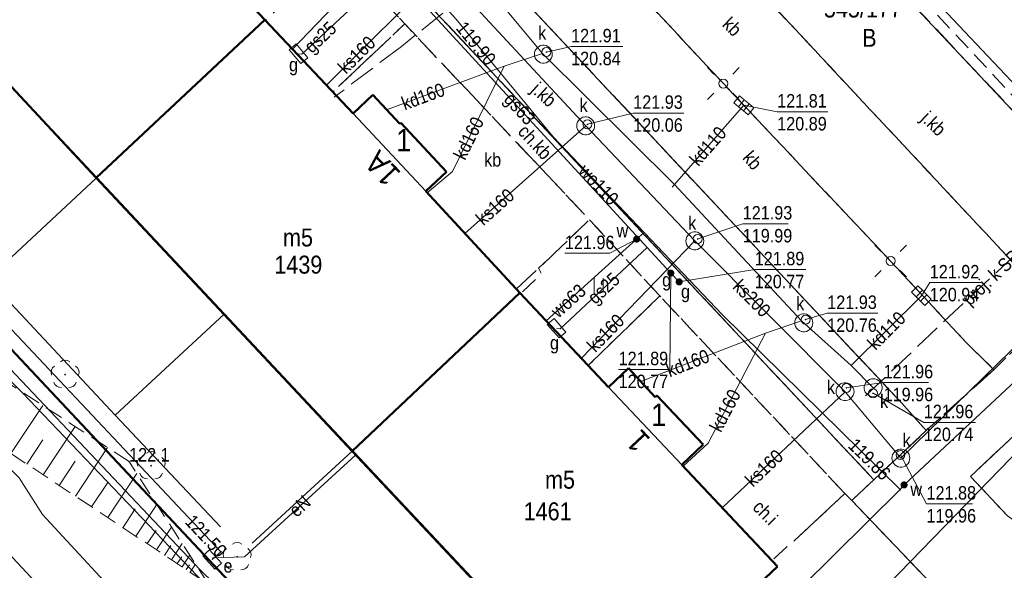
# Model space of a CAD drawing. Extents: x 6439600 to 6443631, y 5654340 to 5654937.
# Tile 20 of 54: x 6440917 to 6440972, y 5654523 to 5654553. Entities that reach past the tile are written whole.
import ezdxf
from ezdxf.enums import TextEntityAlignment as Align

# ---------------------------------------------------------------- set-up
doc = ezdxf.new("R2010")
doc.units = 0
doc.header["$MEASUREMENT"] = 0
for name, pattern in [('1.0_0.5', [1.5, 1, -0.5]), ('1.5_0.5', [2, 1.5, -0.5]), ('219-500', [0]), ('PRZER3-1', [4, 3, -1])]:
    doc.linetypes.add(name, pattern=pattern)
doc.layers.get('0').update_dxf_attribs({"color": 2, "linetype": 'CONTINUOUS', "lineweight": 5})
for name, color, linetype in [('000 Inne (niezydentyfikowane)', 7, 'CONTINUOUS'), ('210-oznaczenie konturu użytku gruntowego', 7, 'CONTINUOUS'), ('211-numer działki ewidencyjnej', 7, 'CONTINUOUS'), ('218-kontur użytku gruntowego', 7, 'CONTINUOUS'), ('219-działka ewidencyjna', 7, 'CONTINUOUS'), ('238-Punkt adresowy budynku', 7, 'CONTINUOUS'), ('312-budynek ewidencyjny', 7, 'CONTINUOUS'), ('312-oznaczenie budynku ewidencyjnego', 7, 'CONTINUOUS'), ('312-oznaczenie budynku ewidencyjnego-Atr117', 7, 'CONTINUOUS'), ('320-blok - kondygnacja nadziemna', 7, 'CONTINUOUS'), ('320-blok - kondygnacja nadziemna-Atr25', 7, 'CONTINUOUS'), ('budowla podziemna', 7, 'CONTINUOUS'), ('chodnik', 7, 'CONTINUOUS'), ('chodnik-Atr17', 7, 'CONTINUOUS'), ('jezdnia', 7, 'CONTINUOUS'), ('jezdnia-Atr17', 7, 'CONTINUOUS'), ('komora podziemna', 7, 'CONTINUOUS'), ('kratka ściekowa', 7, 'CONTINUOUS'), ('krawężnik', 7, 'CONTINUOUS'), ('latarnia', 7, 'CONTINUOUS'), ('obszar utwardzony', 7, 'CONTINUOUS'), ('obszar utwardzony-Atr17', 7, 'CONTINUOUS'), ('ogrodzenie trwałe', 7, 'CONTINUOUS'), ('pikieta naturalna', 7, 'CONTINUOUS'), ('pikieta naturalna-Atr2', 7, 'CONTINUOUS'), ('przewód ciepłowniczy', 7, 'CONTINUOUS'), ('przewód elektroenergetyczny podziemny', 7, 'CONTINUOUS'), ('przewód elektroenergetyczny podziemny-Atr1', 7, 'CONTINUOUS'), ('przewód gazowy', 7, 'CONTINUOUS'), ('przewód gazowy-Atr1', 7, 'CONTINUOUS'), ('przewód kanalizacyjny', 7, 'CONTINUOUS'), ('przewód kanalizacyjny - ob. projektowany', 7, 'CONTINUOUS'), ('przewód kanalizacyjny - ob. projektowany-Atr1', 7, 'CONTINUOUS'), ('przewód kanalizacyjny-Atr1', 7, 'CONTINUOUS'), ('przewód telekomunikacyjny podziemny', 7, 'CONTINUOUS'), ('przewód telekomunikacyjny podziemny - ob. projektowany', 7, 'CONTINUOUS'), ('przewód wodociągowy', 7, 'CONTINUOUS'), ('przewód wodociągowy-Atr1', 7, 'CONTINUOUS'), ('rzedna', 7, 'CONTINUOUS'), ('rzedna-Atr2', 7, 'CONTINUOUS'), ('rzedna-Atr3', 7, 'CONTINUOUS'), ('skarpa nieumocniona', 7, 'CONTINUOUS'), ('szafa elektroenergetyczna lub kontener', 7, 'CONTINUOUS'), ('szafa elektroenergetyczna lub kontener-Atr17', 7, 'CONTINUOUS'), ('szafa gazowa lub kontener', 7, 'CONTINUOUS'), ('szafa gazowa lub kontener-Atr17', 7, 'CONTINUOUS'), ('trawnik', 7, 'CONTINUOUS'), ('właz do komory lub kanału - okrągły', 7, 'CONTINUOUS'), ('właz do komory lub kanału - okrągły-Atr17', 7, 'CONTINUOUS'), ('zasuwa lub zawór', 7, 'CONTINUOUS'), ('zasuwa lub zawór-Atr17', 7, 'CONTINUOUS')]:
    doc.layers.add(name, color=color, linetype=linetype)
doc.layers.add('z - kartowanie', color=2, linetype='CONTINUOUS', lineweight=5)
doc.layers.add('z - MPZT', color=121, linetype='PRZER3-1', lineweight=18)
doc.styles.add('MapaZas', font='geodezja.shx', dxfattribs={"width": 0.9})
doc.linetypes.add('902-500', pattern='A,3.75,0,[1,ksztalty.shx,S=0.5,R=0,X=0,Y=0],3.75', length=7.5)
doc.linetypes.add('NLZ', pattern='A,3,-1,[35,msgB.shx,S=0.008,R=0,X=-0.5,Y=0],3', length=7)

# ---------------------------------------------------------------- blocks, each defined once
blk = doc.blocks.new('TU04')
at = {"color": 0, "linetype": 'Continuous', "lineweight": 13}
for p, q in [((0, 0), (0, 0.75)), ((0.5, 0), (0.5, 0.75))]:
    blk.add_line(p, q, dxfattribs=at)
blk = doc.blocks.new('US20')
at = {"color": 0, "linetype": 'Continuous', "lineweight": 13}
for p, q in [((-0.5, -0.25), (-0.5, 0.25)), ((-0.5, 0.25), (0.5, 0.25)), ((0.5, -0.25), (0.5, 0.25)), ((-0.5, -0.25), (0.5, -0.25))]:
    blk.add_line(p, q, dxfattribs=at)
blk = doc.blocks.new('US22')
at = {"color": 0, "linetype": 'Continuous', "lineweight": 13}
blk.add_circle((0, 0), 0.25, dxfattribs=at)
blk = doc.blocks.new('PW01')
at = {"linetype": 'Continuous', "lineweight": 13}
h = blk.add_hatch(color=0, dxfattribs=at)
edge = h.paths.add_edge_path()
edge.add_arc((0, 0), 0.045, 0, 360)
blk = doc.blocks.new('US05')
at = {"color": 0, "linetype": 'Continuous', "lineweight": 13}
for p, q in [((-0.525, -0.25), (-0.525, 0.25)), ((-0.525, 0.25), (-0.175, 0.25)), ((-0.175, -0.25), (-0.175, 0.25)), ((-0.175, 0.25), (0.175, 0.25)), ((0.175, -0.25), (0.175, 0.25)), ((0.175, 0.25), (0.525, 0.25)), ((0.525, -0.25), (0.525, 0.25)), ((-0.525, -0.25), (-0.175, -0.25)), ((-0.175, -0.25), (0.175, -0.25)), ((0.175, -0.25), (0.525, -0.25))]:
    blk.add_line(p, q, dxfattribs=at)
blk = doc.blocks.new('US25')
at = {"linetype": 'Continuous', "lineweight": 0}
h = blk.add_hatch(color=0, dxfattribs=at)
edge = h.paths.add_edge_path()
edge.add_arc((0, 0), 0.2, 0, 360)
blk = doc.blocks.new('SM01')
at = {"color": 0, "linetype": 'Continuous', "lineweight": 13}
for p, q in [((-0.53, 0.531), (-0.883, 0.884)), ((0.531, 0.531), (0.884, 0.884)), ((-0.53, -0.53), (-0.883, -0.883)), ((0.531, -0.53), (0.884, -0.883))]:
    blk.add_line(p, q, dxfattribs=at)
blk.add_circle((0, 0), 0.25, dxfattribs=at)
blk = doc.blocks.new('US18')
at = {"color": 0, "linetype": 'Continuous', "lineweight": 13}
for p, q in [((-0.5, -0.25), (-0.5, 0.25)), ((-0.5, 0.25), (0.5, 0.25)), ((0.5, -0.25), (0.5, 0.25)), ((-0.5, -0.25), (0.5, -0.25))]:
    blk.add_line(p, q, dxfattribs=at)
blk = doc.blocks.new('OP021')
at = {"linetype": 'Continuous', "lineweight": 13}
h = blk.add_hatch(color=0, dxfattribs=at)
edge = h.paths.add_edge_path()
edge.add_arc((0, 0), 0.05, 0, 360)
at = {"color": 0, "linetype": 'Continuous', "lineweight": 13}
for centre, start, end in [((0, 0.4), 49.272, 130.728), ((-0.38, 0.124), 121.308, 202.548), ((0.38, 0.124), 337.452, 58.692), ((-0.235, -0.324), 193.221, 274.871), ((0.235, -0.324), 265.129, 346.779)]:
    blk.add_arc(centre, 0.4, start, end, dxfattribs=at)

msp = doc.modelspace()

# ---------------------------------------------------------------- hatches: boundary and pattern name
at = {"layer": 'z - MPZT', "linetype": 'Continuous', "lineweight": 18}
h = msp.add_hatch(dxfattribs=at)
h.set_pattern_fill('ANSI32', color=0, scale=20, angle=122)
h.set_pattern_definition([(167, (0, -329.984), (-1.6871329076, -7.307775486), []), (167, (-1.8735, -326.9854), (-1.6871329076, -7.307775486), [])])
edge = h.paths.add_edge_path()
edge.add_line((6440960.326, 5654488.073), (6440970.835, 5654476.933))
edge.add_line((6440970.835, 5654476.933), (6441020.698, 5654527.56))
edge.add_line((6441020.698, 5654527.56), (6441020.504, 5654549.379))
edge.add_line((6441020.504, 5654549.379), (6440960.84, 5654487.796))

# ---------------------------------------------------------------- linework, layer by layer
at = {"layer": '000 Inne (niezydentyfikowane)', "color": 0, "linetype": 'Continuous', "lineweight": 13, "flags": 128}
for points in [[(6440916.78, 5654529.016), (6440918.55, 5654531.696)], [(6440918.57, 5654527.836), (6440920.35, 5654530.536)], [(6440917.67, 5654528.426), (6440918.56, 5654529.776)], [(6440920.37, 5654526.646), (6440922.16, 5654529.356)], [(6440919.47, 5654527.246), (6440920.36, 5654528.596)], [(6440922.17, 5654525.456), (6440923.79, 5654527.906)], [(6440921.27, 5654526.056), (6440922.17, 5654527.416)], [(6440923.01, 5654524.896), (6440923.7, 5654525.946)], [(6440923.74, 5654524.416), (6440924.91, 5654526.186)], [(6440924.37, 5654524.006), (6440924.86, 5654524.746)], [(6440924.89, 5654523.656), (6440925.73, 5654524.916)], [(6440925.34, 5654523.356), (6440925.69, 5654523.896)], [(6440925.72, 5654523.106), (6440926.32, 5654524.006)], [(6440926.04, 5654522.896), (6440926.29, 5654523.276)], [(6440926.31, 5654522.716), (6440926.73, 5654523.356)], [(6440926.54, 5654522.566), (6440926.72, 5654522.836)], [(6440926.77, 5654522.416), (6440927.06, 5654522.856)]]:
    msp.add_lwpolyline(points, dxfattribs=at)
at = {"layer": '218-kontur użytku gruntowego', "color": 0, "linetype": 'Continuous', "lineweight": 13, "flags": 128}
for points in [[(6440907.64, 5654544.566), (6440947.07, 5654502.606)], [(6440947.07, 5654502.606), (6440907.64, 5654544.566)]]:
    msp.add_lwpolyline(points, dxfattribs=at)
at = {"layer": '219-działka ewidencyjna', "color": 0, "linetype": '219-500', "lineweight": 13, "flags": 128}
msp.add_lwpolyline([(6440947.07, 5654502.606), (6441018.96, 5654576.586)], dxfattribs=at)
at = {"layer": '219-działka ewidencyjna', "color": 0, "linetype": '219-500', "lineweight": 13}
msp.add_lwpolyline([(6440947.07, 5654502.606), (6440883.35, 5654570.427)], dxfattribs=at)
at = {"layer": '312-budynek ewidencyjny', "color": 0, "linetype": 'Continuous', "lineweight": 50, "flags": 128}
for points in [[(6440921.52, 5654544.366), (6440907.35, 5654559.586)], [(6440925.71, 5654558.736), (6440930.92, 5654553.166)], [(6440930.92, 5654553.166), (6440921.52, 5654544.366)], [(6440921.52, 5654544.366), (6440930.92, 5654553.166)], [(6440930.92, 5654553.166), (6440935.84, 5654547.946)], [(6440935.84, 5654547.946), (6440936.94, 5654548.986)], [(6440936.94, 5654548.986), (6440938.44, 5654547.376)], [(6440938.44, 5654547.376), (6440938.5, 5654547.436)], [(6440938.5, 5654547.436), (6440941.05, 5654544.706)], [(6440935.79, 5654529.156), (6440921.52, 5654544.366)], [(6440941.05, 5654544.706), (6440939.89, 5654543.626)], [(6440939.89, 5654543.626), (6440945.14, 5654537.976)], [(6440945.14, 5654537.976), (6440935.79, 5654529.156)], [(6440935.79, 5654529.156), (6440945.14, 5654537.976)], [(6440945.14, 5654537.976), (6440950.07, 5654532.716)], [(6440950.07, 5654532.716), (6440951.18, 5654533.766)], [(6440951.18, 5654533.766), (6440952.68, 5654532.166)], [(6440952.68, 5654532.166), (6440952.77, 5654532.246)], [(6440952.77, 5654532.246), (6440955.34, 5654529.526)], [(6440950.13, 5654513.886), (6440935.79, 5654529.156)], [(6440955.34, 5654529.526), (6440954.15, 5654528.396)], [(6440954.15, 5654528.396), (6440959.48, 5654522.726)], [(6440959.48, 5654522.726), (6440950.13, 5654513.886)]]:
    msp.add_lwpolyline(points, dxfattribs=at)
at = {"layer": '320-blok - kondygnacja nadziemna', "color": 0, "linetype": 'Continuous', "lineweight": 13, "flags": 128}
for points in [[(6440935.84, 5654547.946), (6440939.89, 5654543.626), (6440941.05, 5654544.706), (6440938.5, 5654547.436), (6440938.44, 5654547.376), (6440936.94, 5654548.986)], [(6440950.07, 5654532.716), (6440954.15, 5654528.396), (6440955.34, 5654529.526), (6440952.77, 5654532.246), (6440952.68, 5654532.166), (6440951.18, 5654533.766)]]:
    msp.add_lwpolyline(points, close=True, dxfattribs=at)
at = {"layer": 'budowla podziemna', "color": 0, "linetype": '1.0_0.5', "lineweight": 13, "flags": 128}
msp.add_lwpolyline([(6440978.47, 5654547.906), (6440984.61, 5654553.636), (6440987.06, 5654551.006), (6440978.29, 5654542.816), (6440963.56, 5654558.616), (6440966.19, 5654561.076)], close=True, dxfattribs=at)
at = {"layer": 'chodnik', "color": 0, "linetype": '1.0_0.5', "lineweight": 13, "flags": 128}
for points in [[(6440924.72, 5654570.366), (6440923.47, 5654569.246), (6440924.53, 5654568.126), (6440934.77, 5654557.186), (6440938.72, 5654552.936), (6440949.01, 5654542.036), (6440952.93, 5654537.796), (6440963.24, 5654526.796), (6440963.62, 5654526.406), (6440964.86, 5654527.566), (6440963.52, 5654528.986)], [(6440963.24, 5654526.796), (6440952.93, 5654537.796), (6440948.94, 5654533.926), (6440950.07, 5654532.716), (6440951.18, 5654533.766), (6440952.68, 5654532.166), (6440952.77, 5654532.246), (6440955.34, 5654529.526), (6440954.15, 5654528.396), (6440959.17, 5654523.056), (6440960.32, 5654524.116), (6440960.41, 5654524.156)]]:
    msp.add_lwpolyline(points, close=True, dxfattribs=at)
at = {"layer": 'jezdnia', "color": 0, "linetype": '1.5_0.5', "lineweight": 13}
for points in [[(6440924.78, 5654570.427), (6440924.72, 5654570.366), (6440963.52, 5654528.986), (6440964.86, 5654527.566), (6440967.78, 5654530.306)], [(6440967.78, 5654530.306), (6440966.41, 5654531.826), (6440937.09, 5654563.066), (6440930.478, 5654570.427)], [(6440943.838, 5654570.427), (6440944.37, 5654569.856), (6440973.62, 5654538.576), (6440975.08, 5654537.136), (6440971.54, 5654533.686), (6440967.78, 5654530.306), (6440964.86, 5654527.566), (6440963.62, 5654526.406), (6440968.49, 5654521.326)]]:
    msp.add_lwpolyline(points, dxfattribs=at)
at = {"layer": 'jezdnia', "color": 0, "linetype": '1.5_0.5', "lineweight": 13, "flags": 128}
msp.add_lwpolyline([(6440974.33, 5654531.586), (6440981.64, 5654538.486), (6440962.66, 5654558.686), (6440962.56, 5654558.766), (6440962.47, 5654558.846), (6440962.38, 5654558.936), (6440962.29, 5654559.036), (6440962.07, 5654559.346), (6440962.01, 5654559.456), (6440961.96, 5654559.576), (6440961.91, 5654559.696), (6440961.88, 5654559.816), (6440961.84, 5654559.936), (6440961.82, 5654560.056), (6440961.8, 5654560.186), (6440961.8, 5654560.306), (6440961.8, 5654560.426), (6440961.82, 5654560.556), (6440961.84, 5654560.676), (6440961.87, 5654560.786), (6440961.92, 5654560.906), (6440961.95, 5654560.976), (6440962.03, 5654561.116), (6440962.1, 5654561.216), (6440962.18, 5654561.316), (6440962.26, 5654561.406), (6440962.35, 5654561.486), (6440962.45, 5654561.556), (6440962.55, 5654561.616), (6440962.64, 5654561.676), (6440962.75, 5654561.726), (6440962.85, 5654561.776), (6440963.07, 5654561.836), (6440963.18, 5654561.866), (6440963.29, 5654561.876), (6440963.41, 5654561.886), (6440963.52, 5654561.886), (6440963.63, 5654561.876), (6440963.75, 5654561.866), (6440963.86, 5654561.846), (6440963.97, 5654561.816), (6440967.28, 5654560.756), (6440967.97, 5654560.326), (6440968.25, 5654560.226), (6440969.01, 5654560.106), (6440972.41, 5654559.116), (6440986.68, 5654554.666), (6440987.36, 5654554.306), (6440988, 5654554.096), (6440988.78, 5654554.026), (6440996.29, 5654551.726), (6440997.49, 5654550.576), (6440997.63, 5654550.406), (6440997.76, 5654550.226), (6440997.87, 5654550.036), (6440997.98, 5654549.846), (6440998.08, 5654549.646), (6440998.17, 5654549.446), (6440998.24, 5654549.266), (6440998.32, 5654549.036), (6440998.37, 5654548.816), (6440998.42, 5654548.606), (6440998.45, 5654548.386), (6440998.47, 5654548.166), (6440998.48, 5654547.946), (6440998.48, 5654547.726), (6440998.47, 5654547.506), (6440998.44, 5654547.296), (6440998.4, 5654547.076), (6440998.35, 5654546.866), (6440998.28, 5654546.656), (6440998.2, 5654546.456), (6440998.11, 5654546.256), (6440998.01, 5654546.066), (6440997.89, 5654545.876), (6440997.77, 5654545.696), (6440997.63, 5654545.526), (6440997.49, 5654545.366), (6440997.33, 5654545.216), (6440978.26, 5654525.406), (6440977.41, 5654524.636), (6440976.35, 5654524.246), (6440975.1, 5654524.206), (6440973.61, 5654524.626), (6440972.31, 5654525.546), (6440970.24, 5654527.746)], close=True, dxfattribs=at)
at = {"layer": 'komora podziemna', "color": 0, "linetype": 'Continuous', "lineweight": 13, "flags": 128}
for points in [[(6440946.94, 5654551.246), (6440946.93, 5654551.146), (6440946.9, 5654551.046), (6440946.84, 5654550.956), (6440946.77, 5654550.876), (6440946.69, 5654550.816), (6440946.59, 5654550.766), (6440946.49, 5654550.746), (6440946.39, 5654550.746), (6440946.29, 5654550.766), (6440946.19, 5654550.816), (6440946.11, 5654550.876), (6440946.04, 5654550.956), (6440945.98, 5654551.046), (6440945.95, 5654551.146), (6440945.94, 5654551.246), (6440945.95, 5654551.346), (6440945.98, 5654551.446), (6440946.04, 5654551.536), (6440946.11, 5654551.616), (6440946.19, 5654551.676), (6440946.29, 5654551.726), (6440946.39, 5654551.746), (6440946.49, 5654551.746), (6440946.59, 5654551.726), (6440946.69, 5654551.676), (6440946.77, 5654551.616), (6440946.84, 5654551.536), (6440946.9, 5654551.446), (6440946.93, 5654551.346)], [(6440949.29, 5654547.366), (6440949.3, 5654547.266), (6440949.29, 5654547.166), (6440949.26, 5654547.066), (6440949.2, 5654546.976), (6440949.13, 5654546.896), (6440949.05, 5654546.836), (6440948.95, 5654546.786), (6440948.85, 5654546.766), (6440948.75, 5654546.766), (6440948.65, 5654546.786), (6440948.55, 5654546.836), (6440948.47, 5654546.896), (6440948.4, 5654546.976), (6440948.34, 5654547.066), (6440948.31, 5654547.166), (6440948.3, 5654547.266), (6440948.31, 5654547.366), (6440948.34, 5654547.466), (6440948.4, 5654547.556), (6440948.47, 5654547.636), (6440948.55, 5654547.696), (6440948.65, 5654547.746), (6440948.75, 5654547.766), (6440948.85, 5654547.766), (6440948.95, 5654547.746), (6440949.05, 5654547.696), (6440949.13, 5654547.636), (6440949.2, 5654547.556), (6440949.26, 5654547.466)], [(6440955.03, 5654540.376), (6440954.93, 5654540.356), (6440954.83, 5654540.356), (6440954.73, 5654540.376), (6440954.63, 5654540.426), (6440954.55, 5654540.486), (6440954.48, 5654540.566), (6440954.42, 5654540.656), (6440954.39, 5654540.756), (6440954.38, 5654540.856), (6440954.39, 5654540.956), (6440954.42, 5654541.056), (6440954.48, 5654541.146), (6440954.55, 5654541.226), (6440954.63, 5654541.286), (6440954.73, 5654541.336), (6440954.83, 5654541.356), (6440954.93, 5654541.356), (6440955.03, 5654541.336), (6440955.13, 5654541.286), (6440955.21, 5654541.226), (6440955.28, 5654541.146), (6440955.34, 5654541.056), (6440955.37, 5654540.956), (6440955.38, 5654540.856), (6440955.37, 5654540.756), (6440955.34, 5654540.656), (6440955.28, 5654540.566), (6440955.21, 5654540.486), (6440955.13, 5654540.426)], [(6440961.45, 5654536.296), (6440961.44, 5654536.196), (6440961.41, 5654536.096), (6440961.35, 5654536.006), (6440961.28, 5654535.926), (6440961.2, 5654535.866), (6440961.1, 5654535.816), (6440961, 5654535.796), (6440960.9, 5654535.796), (6440960.8, 5654535.816), (6440960.7, 5654535.866), (6440960.62, 5654535.926), (6440960.55, 5654536.006), (6440960.49, 5654536.096), (6440960.46, 5654536.196), (6440960.45, 5654536.296), (6440960.46, 5654536.396), (6440960.49, 5654536.496), (6440960.55, 5654536.586), (6440960.62, 5654536.666), (6440960.7, 5654536.726), (6440960.8, 5654536.776), (6440960.9, 5654536.796), (6440961, 5654536.796), (6440961.1, 5654536.776), (6440961.2, 5654536.726), (6440961.28, 5654536.666), (6440961.35, 5654536.586), (6440961.41, 5654536.496), (6440961.44, 5654536.396)], [(6440963.75, 5654532.466), (6440963.74, 5654532.366), (6440963.71, 5654532.266), (6440963.65, 5654532.176), (6440963.58, 5654532.096), (6440963.5, 5654532.036), (6440963.4, 5654531.986), (6440963.3, 5654531.966), (6440963.2, 5654531.966), (6440963.1, 5654531.986), (6440963, 5654532.036), (6440962.92, 5654532.096), (6440962.85, 5654532.176), (6440962.79, 5654532.266), (6440962.76, 5654532.366), (6440962.75, 5654532.466), (6440962.76, 5654532.566), (6440962.79, 5654532.666), (6440962.85, 5654532.756), (6440962.92, 5654532.836), (6440963, 5654532.896), (6440963.1, 5654532.946), (6440963.2, 5654532.966), (6440963.3, 5654532.966), (6440963.4, 5654532.946), (6440963.5, 5654532.896), (6440963.58, 5654532.836), (6440963.65, 5654532.756), (6440963.71, 5654532.666), (6440963.74, 5654532.566)], [(6440964.44, 5654532.356), (6440964.38, 5654532.446), (6440964.34, 5654532.536), (6440964.32, 5654532.636), (6440964.32, 5654532.746), (6440964.35, 5654532.846), (6440964.39, 5654532.946), (6440964.45, 5654533.026), (6440964.53, 5654533.096), (6440964.62, 5654533.146), (6440964.72, 5654533.176), (6440964.83, 5654533.186), (6440964.93, 5654533.176), (6440965.03, 5654533.136), (6440965.12, 5654533.086), (6440965.2, 5654533.016), (6440965.26, 5654532.926), (6440965.3, 5654532.836), (6440965.32, 5654532.736), (6440965.32, 5654532.626), (6440965.29, 5654532.526), (6440965.25, 5654532.426), (6440965.19, 5654532.346), (6440965.11, 5654532.276), (6440965.02, 5654532.226), (6440964.92, 5654532.196), (6440964.81, 5654532.186), (6440964.71, 5654532.196), (6440964.61, 5654532.236), (6440964.52, 5654532.286)], [(6440966.86, 5654528.766), (6440966.85, 5654528.666), (6440966.82, 5654528.566), (6440966.76, 5654528.476), (6440966.69, 5654528.396), (6440966.61, 5654528.336), (6440966.51, 5654528.286), (6440966.41, 5654528.266), (6440966.31, 5654528.266), (6440966.21, 5654528.286), (6440966.11, 5654528.336), (6440966.03, 5654528.396), (6440965.96, 5654528.476), (6440965.9, 5654528.566), (6440965.87, 5654528.666), (6440965.86, 5654528.766), (6440965.87, 5654528.866), (6440965.9, 5654528.966), (6440965.96, 5654529.056), (6440966.03, 5654529.136), (6440966.11, 5654529.196), (6440966.21, 5654529.246), (6440966.31, 5654529.266), (6440966.41, 5654529.266), (6440966.51, 5654529.246), (6440966.61, 5654529.196), (6440966.69, 5654529.136), (6440966.76, 5654529.056), (6440966.82, 5654528.966), (6440966.85, 5654528.866)]]:
    msp.add_lwpolyline(points, close=True, dxfattribs=at)
at = {"layer": 'krawężnik', "color": 0, "linetype": 'Continuous', "lineweight": 13}
for points in [[(6440967.78, 5654530.306), (6440964.86, 5654527.566), (6440963.52, 5654528.986), (6440924.72, 5654570.366), (6440924.78, 5654570.427)], [(6440930.478, 5654570.427), (6440937.09, 5654563.066), (6440966.41, 5654531.826), (6440967.78, 5654530.306)]]:
    msp.add_lwpolyline(points, dxfattribs=at)
at = {"layer": 'krawężnik', "color": 0, "linetype": 'Continuous', "lineweight": 13, "flags": 128}
for points in [[(6440963.73, 5654557.546), (6440981.64, 5654538.486)], [(6440972.31, 5654525.546), (6440970.24, 5654527.746), (6440974.33, 5654531.586)], [(6440952.72, 5654499.376), (6440959.09, 5654505.716), (6440955.5, 5654509.186), (6440964.66, 5654518.576), (6440968.21, 5654515.086), (6440969.35, 5654516.596), (6440969.76, 5654518.076), (6440969.5, 5654519.806), (6440968.49, 5654521.326), (6440963.62, 5654526.406), (6440963.24, 5654526.796), (6440960.41, 5654524.156)]]:
    msp.add_lwpolyline(points, dxfattribs=at)
at = {"layer": 'obszar utwardzony', "color": 0, "linetype": '1.5_0.5', "lineweight": 13, "flags": 128}
for points in [[(6440973.62, 5654538.576), (6440944.37, 5654569.856), (6440940.74, 5654566.456), (6440942.37, 5654564.726), (6440956.47, 5654549.616), (6440965.79, 5654539.736), (6440970, 5654535.206), (6440971.54, 5654533.686), (6440975.08, 5654537.136)], [(6440970, 5654535.206), (6440965.79, 5654539.736), (6440956.47, 5654549.616), (6440942.37, 5654564.726), (6440940.74, 5654566.456), (6440937.09, 5654563.066), (6440966.41, 5654531.826), (6440967.78, 5654530.306), (6440971.55, 5654533.696), (6440971.49, 5654533.736)], [(6440944.95, 5654538.186), (6440946.12, 5654539.276), (6440949.01, 5654542.036), (6440938.72, 5654552.936), (6440934.71, 5654549.146), (6440935.84, 5654547.946), (6440936.94, 5654548.986), (6440938.44, 5654547.376), (6440938.5, 5654547.436), (6440941.05, 5654544.706), (6440939.89, 5654543.626)]]:
    msp.add_lwpolyline(points, close=True, dxfattribs=at)
at = {"layer": 'ogrodzenie trwałe', "color": 0, "linetype": '902-500', "lineweight": 35, "flags": 128}
for points in [[(6440921.53, 5654544.356), (6440915.98, 5654539.186)], [(6440928.45, 5654524.946), (6440922.59, 5654531.156), (6440916.77, 5654537.376)], [(6440928.65, 5654536.776), (6440922.59, 5654531.156)], [(6440935.79, 5654529.156), (6440930.21, 5654524.036)]]:
    msp.add_lwpolyline(points, dxfattribs=at)
at = {"layer": 'przewód ciepłowniczy', "color": 0, "linetype": 'Continuous', "lineweight": 13, "flags": 128}
msp.add_lwpolyline([(6440894.25, 5654547.376), (6440894.35, 5654546.906), (6440910.35, 5654530.186), (6440913.78, 5654533.406), (6440916.75, 5654530.356), (6440913.25, 5654527.096), (6440928.7, 5654510.566)], dxfattribs=at)
at = {"layer": 'przewód elektroenergetyczny podziemny', "color": 0, "linetype": 'Continuous', "lineweight": 13}
msp.add_lwpolyline([(6440876.215, 5654570.427), (6440895.33, 5654550.036), (6440910.92, 5654533.966), (6440917.24, 5654527.666), (6440918.53, 5654525.636), (6440937.69, 5654504.946), (6440958.83, 5654482.796), (6440965.45, 5654475.616)], dxfattribs=at)
at = {"layer": 'przewód elektroenergetyczny podziemny', "color": 0, "linetype": 'Continuous', "lineweight": 13, "flags": 128}
for points in [[(6440927.98, 5654523.126), (6440928.48, 5654523.556), (6440915.31, 5654537.496), (6440899.81, 5654553.836)], [(6440935.99, 5654528.946), (6440929.79, 5654523.266), (6440928.02, 5654523.226), (6440927.98, 5654523.126)]]:
    msp.add_lwpolyline(points, dxfattribs=at)
at = {"layer": 'przewód gazowy', "color": 0, "linetype": 'Continuous', "lineweight": 13, "flags": 128}
for points in [[(6440954.01, 5654538.576), (6440953.54, 5654539.066), (6440952.23, 5654540.486), (6440938.02, 5654555.946), (6440934.83, 5654559.406)], [(6440938.02, 5654555.946), (6440932.99, 5654551.246), (6440932.8, 5654551.276)], [(6440952.23, 5654540.486), (6440947.37, 5654535.966), (6440947.18, 5654535.996)]]:
    msp.add_lwpolyline(points, dxfattribs=at)
at = {"layer": 'przewód kanalizacyjny', "color": 0, "linetype": 'Continuous', "lineweight": 13}
for points in [[(6440927.258, 5654570.427), (6440934.7, 5654562.306), (6440940.76, 5654555.926), (6440948.8, 5654547.266), (6440954.88, 5654540.856), (6440963.25, 5654532.466), (6440966.36, 5654528.766), (6440992.36, 5654554.116), (6441029.95, 5654561.536)], [(6440928.416, 5654570.427), (6440930.89, 5654567.826), (6440932.08, 5654566.576), (6440944.14, 5654553.986), (6440946.4, 5654551.296), (6440953.74, 5654544.006), (6440960.83, 5654536.416), (6440963.6, 5654533.916), (6440964.82, 5654532.686)]]:
    msp.add_lwpolyline(points, dxfattribs=at)
at = {"layer": 'przewód kanalizacyjny', "color": 0, "linetype": 'Continuous', "lineweight": 13, "flags": 128}
for points in [[(6440934.35, 5654549.526), (6440940.76, 5654555.926)], [(6440944.25, 5654550.576), (6440946.4, 5654551.296)], [(6440937.71, 5654548.146), (6440944.25, 5654550.576)], [(6440939.97, 5654543.536), (6440941.37, 5654544.726), (6440944.25, 5654550.576)], [(6440953.61, 5654543.856), (6440957.61, 5654548.406)], [(6440942.07, 5654541.266), (6440948.8, 5654547.266)], [(6440954.88, 5654540.856), (6440948.56, 5654534.336)], [(6440967.51, 5654537.806), (6440963.6, 5654533.916)], [(6440958.81, 5654535.726), (6440960.83, 5654536.416)], [(6440951.87, 5654533.036), (6440958.81, 5654535.726)], [(6440954.23, 5654528.316), (6440955.62, 5654529.606), (6440958.81, 5654535.726)], [(6440956.4, 5654526.006), (6440963.25, 5654532.466)]]:
    msp.add_lwpolyline(points, dxfattribs=at)
at = {"layer": 'przewód kanalizacyjny - ob. projektowany', "color": 0, "linetype": '1.5_0.5', "lineweight": 13, "flags": 128}
msp.add_lwpolyline([(6440964.39, 5654532.226), (6440969.05, 5654536.646), (6440977.06, 5654544.136)], dxfattribs=at)
at = {"layer": 'przewód telekomunikacyjny podziemny', "color": 0, "linetype": 'Continuous', "lineweight": 13, "flags": 128}
msp.add_lwpolyline([(6440896.06, 5654556.236), (6440896.21, 5654556.046), (6440897.08, 5654554.416), (6440913.81, 5654536.796), (6440927.32, 5654522.546), (6440929.66, 5654520.276), (6440943.37, 5654505.936), (6440943.23, 5654503.776), (6440943.88, 5654503.016), (6440944.06, 5654502.846), (6440944.21, 5654502.616), (6440957.71, 5654488.276), (6440976.44, 5654467.856), (6440976.62, 5654467.666), (6440976.45, 5654467.536), (6440972.18, 5654463.356), (6440959.74, 5654452.156), (6440958.91, 5654451.266), (6440959.15, 5654450.506), (6440959.47, 5654450.506)], dxfattribs=at)
at = {"layer": 'przewód telekomunikacyjny podziemny - ob. projektowany', "color": 0, "linetype": '1.5_0.5', "lineweight": 13}
msp.add_lwpolyline([(6440950.24, 5654570.427), (6440949.18, 5654567.106), (6440951.03, 5654562.526), (6440947.09, 5654558.526), (6440938.53, 5654551.686), (6440934.79, 5654548.856)], dxfattribs=at)
at = {"layer": 'przewód wodociągowy', "color": 0, "linetype": 'Continuous', "lineweight": 13}
msp.add_lwpolyline([(6440929.9, 5654519.336), (6440917.42, 5654532.396), (6440904.64, 5654545.106), (6440881.41, 5654570.427)], dxfattribs=at)
at = {"layer": 'przewód wodociągowy', "color": 0, "linetype": 'Continuous', "lineweight": 13, "flags": 128}
for points in [[(6440966.33, 5654527.016), (6440956.4, 5654536.766), (6440952.05, 5654541.326), (6440946.98, 5654546.646), (6440941.57, 5654553.216), (6440937.93, 5654557.216), (6440934.99, 5654560.706)], [(6440932.46, 5654551.536), (6440937.93, 5654557.216)], [(6440990.53, 5654555.486), (6440990.99, 5654555.316), (6440990.8, 5654554.836), (6440988.01, 5654547.316), (6440966.54, 5654527.276)], [(6440946.6, 5654536.416), (6440951.64, 5654540.956), (6440952.05, 5654541.326)], [(6440966.33, 5654527.016), (6440955.32, 5654516.156), (6440944.28, 5654504.836), (6440943.88, 5654504.406)], [(6440966.54, 5654527.276), (6440966.33, 5654527.016)]]:
    msp.add_lwpolyline(points, dxfattribs=at)
at = {"layer": 'rzedna-Atr2', "color": 0, "lineweight": 13, "flags": 128}
for points in [[(6440946.61, 5654551.366), (6440947.99, 5654551.676), (6440950.87, 5654551.676)], [(6440957.61, 5654548.406), (6440959.47, 5654548.046), (6440962.287, 5654548.046)], [(6440948.9, 5654547.346), (6440951.45, 5654547.976), (6440954.261, 5654547.976)], [(6440955.04, 5654540.966), (6440957.55, 5654541.816), (6440960.08, 5654541.816)], [(6440951.64, 5654540.956), (6440950.14, 5654540.166), (6440947.642, 5654540.166)], [(6440953.54, 5654539.066), (6440953.49, 5654533.706), (6440950.636, 5654533.706)], [(6440954.01, 5654538.576), (6440958.22, 5654539.266), (6440961.074, 5654539.266)], [(6440967.51, 5654537.806), (6440967.97, 5654538.536), (6440970.818, 5654538.536)], [(6440961.05, 5654536.476), (6440962.26, 5654536.836), (6440965.076, 5654536.836)], [(6440963.33, 5654532.676), (6440965.4, 5654532.976), (6440967.898, 5654532.976)], [(6440964.81, 5654532.376), (6440967.64, 5654530.756), (6440970.52, 5654530.756)], [(6440966.34, 5654528.946), (6440967.79, 5654526.226), (6440970.351, 5654526.226)]]:
    msp.add_lwpolyline(points, dxfattribs=at)
at = {"layer": 'skarpa nieumocniona', "color": 0, "linetype": '1.0_0.5', "lineweight": 13}
msp.add_lwpolyline([(6440911.74, 5654532.356), (6440927.78, 5654521.746), (6440923.36, 5654528.576), (6440914.79, 5654534.146), (6440901.06, 5654548.456), (6440894.29, 5654552.536), (6440878.009, 5654570.427)], dxfattribs=at)
msp.add_lwpolyline([(6440911.74, 5654532.356), (6440927.78, 5654521.746), (6440923.36, 5654528.576), (6440914.79, 5654534.146), (6440901.06, 5654548.456), (6440894.29, 5654552.536), (6440878.009, 5654570.427)], dxfattribs=at)
at = {"layer": 'trawnik', "color": 0, "linetype": '1.0_0.5', "lineweight": 13, "flags": 128}
for points in [[(6440932.11, 5654554.216), (6440930.96, 5654553.126), (6440934.71, 5654549.146), (6440938.72, 5654552.936), (6440934.77, 5654557.186), (6440931.89, 5654554.466)], [(6440952.93, 5654537.796), (6440949.01, 5654542.036), (6440946.18, 5654539.336), (6440946.34, 5654539.026), (6440945.18, 5654537.936), (6440948.94, 5654533.926)]]:
    msp.add_lwpolyline(points, close=True, dxfattribs=at)
at = {"layer": 'z - kartowanie', "color": 0, "linetype": 'Continuous', "lineweight": 35}
msp.add_lwpolyline([(6440979.38, 5654550.146), (6440975.74, 5654546.346), (6440965.05, 5654557.656), (6440967.43, 5654559.896), (6440983.59, 5654554.636), (6440980.14, 5654551.016)], dxfattribs=at)
at = {"layer": 'z - MPZT', "color": 0, "linetype": 'Continuous', "lineweight": 18}
msp.add_line((6440950.058, 5654514.011), (6440897.858, 5654569.63), dxfattribs=at)
at = {"layer": 'z - MPZT', "color": 0, "linetype": 'NLZ', "lineweight": 35}
msp.add_lwpolyline([(6440967.547, 5654494.995), (6440954.409, 5654509.4), (6440905.998, 5654560.926)], dxfattribs=at)
at = {"layer": 'z - MPZT', "color": 0, "linetype": 'Continuous', "lineweight": 50}
msp.add_lwpolyline([(6440892.41, 5654560.784), (6440947.07, 5654502.606), (6440960.56, 5654487.816), (6441010.281, 5654435.143), (6441020.769, 5654424.031)], dxfattribs=at)

# ---------------------------------------------------------------- block references
at = {"layer": 'kratka ściekowa', "color": 0, "linetype": 'Continuous', "lineweight": 13}
for p, rotation in [((6440957.61, 5654548.406), 320.6), ((6440967.51, 5654537.806), 315)]:
    msp.add_blockref('US05', p, dxfattribs=dict(at, rotation=rotation))
at = {"layer": 'latarnia', "color": 0, "linetype": 'Continuous', "lineweight": 13}
for p in [(6440956.47, 5654549.616), (6440965.79, 5654539.736)]:
    msp.add_blockref('SM01', p, dxfattribs=at)
at = {"layer": 'pikieta naturalna', "color": 0, "linetype": 'Continuous', "lineweight": 13}
msp.add_blockref('PW01', (6440923.36, 5654528.576), dxfattribs=at)
at = {"layer": 'rzedna', "color": 0, "linetype": 'Continuous', "lineweight": 13}
for p in [(6440946.61, 5654551.366), (6440957.61, 5654548.406), (6440948.9, 5654547.346), (6440951.64, 5654540.956), (6440955.04, 5654540.966), (6440953.54, 5654539.066), (6440954.01, 5654538.576), (6440967.51, 5654537.806), (6440961.05, 5654536.476), (6440963.33, 5654532.676), (6440964.81, 5654532.376), (6440966.34, 5654528.946), (6440966.33, 5654527.016), (6440928.48, 5654523.556)]:
    msp.add_blockref('PW01', p, dxfattribs=at)
at = {"layer": 'szafa elektroenergetyczna lub kontener', "color": 0, "linetype": 'Continuous', "lineweight": 13, "rotation": 311.95}
msp.add_blockref('US18', (6440927.98, 5654523.126), dxfattribs=at)
at = {"layer": 'szafa gazowa lub kontener', "color": 0, "linetype": 'Continuous', "lineweight": 13}
for p, rotation in [((6440932.8, 5654551.276), 309.9), ((6440947.18, 5654535.996), 311.39)]:
    msp.add_blockref('US20', p, dxfattribs=dict(at, rotation=rotation))
at = {"layer": 'trawnik', "color": 0, "linetype": 'Continuous', "lineweight": 13}
msp.add_blockref('TU04', (6440949.279, 5654538.025), dxfattribs=at)
at = {"layer": 'właz do komory lub kanału - okrągły', "color": 0, "linetype": 'Continuous', "lineweight": 13}
for p in [(6440946.61, 5654551.366), (6440948.9, 5654547.346), (6440955.04, 5654540.966), (6440961.05, 5654536.476), (6440963.33, 5654532.676), (6440964.81, 5654532.376), (6440966.34, 5654528.946)]:
    msp.add_blockref('US22', p, dxfattribs=at)
at = {"layer": 'z - kartowanie', "color": 0, "linetype": 'Continuous', "lineweight": 13}
for p in [(6440919.795, 5654533.418), (6440924.588, 5654528.345), (6440929.381, 5654523.271)]:
    msp.add_blockref('OP021', p, dxfattribs=at)
at = {"layer": 'zasuwa lub zawór', "color": 0, "linetype": 'Continuous', "lineweight": 13}
for p in [(6440951.64, 5654540.956), (6440953.54, 5654539.066), (6440954.01, 5654538.576), (6440966.54, 5654527.276)]:
    msp.add_blockref('US25', p, dxfattribs=at)

# ---------------------------------------------------------------- texts
at = {"layer": '210-oznaczenie konturu użytku gruntowego', "color": 0, "linetype": 'Continuous', "lineweight": 13, "style": 'MapaZas', "width": 0.9}
msp.add_text('B', height=1, dxfattribs=at).set_placement((6440964.205, 5654551.661))
at = {"layer": '211-numer działki ewidencyjnej', "color": 0, "linetype": 'Continuous', "lineweight": 13, "style": 'MapaZas', "width": 0.9}
msp.add_text('545/177', height=1, dxfattribs=at).set_placement((6440962.073, 5654553.294))
at = {"layer": '238-Punkt adresowy budynku', "color": 0, "linetype": 'Continuous', "lineweight": 13, "style": 'MapaZas', "width": 0.9}
for s, rotation, p in [('1A', 133.11, (6440937.93, 5654545.316)), ('1', 133.236, (6440952.17, 5654530.136))]:
    msp.add_text(s, height=1.25, rotation=rotation, dxfattribs=at).set_placement(p, align=Align.CENTER)
at = {"layer": '312-oznaczenie budynku ewidencyjnego', "color": 0, "linetype": 'Continuous', "lineweight": 13, "style": 'MapaZas', "width": 0.9}
for s, p in [('1439', (6440931.45, 5654539.036)), ('1461', (6440945.34, 5654525.306))]:
    msp.add_text(s, height=1, dxfattribs=at).set_placement(p)
at = {"layer": '312-oznaczenie budynku ewidencyjnego-Atr117', "color": 0, "lineweight": 13, "style": 'MapaZas', "width": 0.9}
for p in [(6440932.77, 5654541.046), (6440947.37, 5654527.566)]:
    msp.add_text('m5', height=1, dxfattribs=at).set_placement(p, align=Align.MIDDLE_CENTER)
at = {"layer": '320-blok - kondygnacja nadziemna-Atr25', "color": 0, "lineweight": 13, "style": 'MapaZas', "width": 0.9}
for p in [(6440938.24, 5654545.836), (6440952.45, 5654530.556)]:
    msp.add_text('1', height=1.25, dxfattribs=at).set_placement(p)
at = {"layer": 'chodnik-Atr17', "color": 0, "lineweight": 13, "style": 'MapaZas', "width": 0.9}
msp.add_text('ch.kb', height=0.75, rotation=312.629, dxfattribs=at).set_placement((6440944.97, 5654546.896))
msp.add_text('ch.i', height=0.75, rotation=314.777, dxfattribs=at).set_placement((6440958.81, 5654525.736), align=Align.MIDDLE_CENTER)
at = {"layer": 'jezdnia-Atr17', "color": 0, "lineweight": 13, "style": 'MapaZas', "width": 0.9}
for rotation, p in [(317.784, (6440945.7, 5654549.196)), (315.978, (6440967.42, 5654547.606))]:
    msp.add_text('j.kb', height=0.75, rotation=rotation, dxfattribs=at).set_placement(p)
at = {"layer": 'obszar utwardzony-Atr17', "color": 0, "lineweight": 13, "style": 'MapaZas', "width": 0.9}
for rotation, p in [(315.544, (6440956.36, 5654552.846)), (310.695, (6440957.5, 5654545.456))]:
    msp.add_text('kb', height=0.75, rotation=rotation, dxfattribs=at).set_placement(p)
msp.add_text('kb', height=0.75, dxfattribs=at).set_placement((6440943.14, 5654544.996))
at = {"layer": 'pikieta naturalna-Atr2', "color": 0, "lineweight": 13, "style": 'MapaZas', "width": 0.9}
msp.add_text('122.1', height=0.75, dxfattribs=at).set_placement((6440923.36, 5654528.576))
at = {"layer": 'przewód elektroenergetyczny podziemny-Atr1', "color": 0, "lineweight": 13, "style": 'MapaZas', "width": 0.9}
msp.add_text('eN', height=0.75, rotation=42.48, dxfattribs=at).set_placement((6440932.87, 5654526.096), align=Align.MIDDLE_CENTER)
at = {"layer": 'przewód gazowy-Atr1', "color": 0, "lineweight": 13, "style": 'MapaZas', "width": 0.9}
for s, rotation, p in [('gs25', 43.06, (6440934.01, 5654552.196)), ('gs63', 312.587, (6440945.13, 5654548.216)), ('gs25', 42.924, (6440949.8, 5654538.226))]:
    msp.add_text(s, height=0.75, rotation=rotation, dxfattribs=at).set_placement(p, align=Align.MIDDLE_CENTER)
at = {"layer": 'przewód kanalizacyjny - ob. projektowany-Atr1', "color": 0, "lineweight": 13, "style": 'MapaZas', "width": 0.9}
msp.add_text('proj. k SP-GN.6630.2736.2015', height=0.75, rotation=43.08, dxfattribs=at).set_placement((6440974.46, 5654541.696), align=Align.MIDDLE_CENTER)
at = {"layer": 'przewód kanalizacyjny-Atr1', "color": 0, "lineweight": 13, "style": 'MapaZas', "width": 0.9}
for s, rotation, p in [('ks160', 44.959, (6440936.04, 5654551.216)), ('kd160', 20.38, (6440939.74, 5654548.896)), ('kd160', 63.79, (6440942.28, 5654546.576)), ('kd110', 48.681, (6440955.61, 5654546.136)), ('ks160', 41.72, (6440943.75, 5654542.756)), ('ks200', 314.93, (6440958.06, 5654537.666)), ('ks160', 45.89, (6440949.91, 5654535.736)), ('kd110', 44.852, (6440965.56, 5654535.866)), ('kd160', 21.187, (6440954.49, 5654534.056)), ('kd160', 62.47, (6440956.57, 5654531.416)), ('ks160', 43.32, (6440958.74, 5654528.216))]:
    msp.add_text(s, height=0.75, rotation=rotation, dxfattribs=at).set_placement(p, align=Align.MIDDLE_CENTER)
at = {"layer": 'przewód wodociągowy-Atr1', "color": 0, "lineweight": 13, "style": 'MapaZas', "width": 0.9}
for s, rotation, p in [('wo110', 313.622, (6440949.52, 5654543.986)), ('wo63', 42, (6440947.83, 5654537.526))]:
    msp.add_text(s, height=0.75, rotation=rotation, dxfattribs=at).set_placement(p, align=Align.MIDDLE_CENTER)
at = {"layer": 'rzedna-Atr2', "color": 0, "lineweight": 13, "style": 'MapaZas', "width": 0.9}
for s, rotation, p in [('119.90', 309.468, (6440941.82, 5654552.916)), ('119.86', 315.519, (6440963.63, 5654529.676)), ('121.50', 313.37, (6440926.7, 5654525.436))]:
    msp.add_text(s, height=0.75, rotation=rotation, dxfattribs=at).set_placement(p, align=Align.MIDDLE_LEFT)
for s, p in [('121.91', (6440947.99, 5654551.684)), ('121.93', (6440951.45, 5654547.984)), ('121.81', (6440959.47, 5654548.054)), ('121.93', (6440957.55, 5654541.824)), ('121.96', (6440947.642, 5654540.174)), ('121.89', (6440958.22, 5654539.274)), ('121.92', (6440967.97, 5654538.543)), ('121.93', (6440962.26, 5654536.844)), ('121.89', (6440950.636, 5654533.714)), ('121.96', (6440965.4, 5654532.984)), ('121.96', (6440967.64, 5654530.764)), ('121.88', (6440967.79, 5654526.234))]:
    msp.add_text(s, height=0.75, dxfattribs=at).set_placement(p, align=Align.BOTTOM_LEFT)
at = {"layer": 'rzedna-Atr3', "color": 0, "lineweight": 13, "style": 'MapaZas', "width": 0.9}
for s, p in [('120.84', (6440947.99, 5654550.409)), ('120.06', (6440951.45, 5654546.708)), ('120.89', (6440959.47, 5654546.779)), ('119.99', (6440957.55, 5654540.548)), ('120.77', (6440958.22, 5654537.998)), ('120.94', (6440967.97, 5654537.268)), ('120.76', (6440962.26, 5654535.569)), ('120.77', (6440950.636, 5654532.439)), ('119.96', (6440965.4, 5654531.708)), ('120.74', (6440967.64, 5654529.489)), ('119.96', (6440967.79, 5654524.958))]:
    msp.add_text(s, height=0.75, dxfattribs=at).set_placement(p, align=Align.BOTTOM_LEFT)
at = {"layer": 'szafa elektroenergetyczna lub kontener-Atr17', "color": 0, "lineweight": 13, "style": 'MapaZas', "width": 0.9}
msp.add_text('e', height=0.75, dxfattribs=at).set_placement((6440928.62, 5654522.396))
at = {"layer": 'szafa gazowa lub kontener-Atr17', "color": 0, "lineweight": 13, "style": 'MapaZas', "width": 0.9}
for p in [(6440932.27, 5654550.296), (6440946.81, 5654534.816)]:
    msp.add_text('g', height=0.75, dxfattribs=at).set_placement(p)
at = {"layer": 'właz do komory lub kanału - okrągły-Atr17', "color": 0, "lineweight": 13, "style": 'MapaZas', "width": 0.9}
for p in [(6440946.15, 5654552.066), (6440948.46, 5654548.036), (6440954.51, 5654541.476), (6440960.53, 5654536.996), (6440962.24, 5654532.336), (6440965.2, 5654531.566), (6440966.46, 5654529.386)]:
    msp.add_text('k', height=0.75, dxfattribs=at).set_placement(p)
at = {"layer": 'zasuwa lub zawór-Atr17', "color": 0, "lineweight": 13, "style": 'MapaZas', "width": 0.9}
for s, p in [('w', (6440950.52, 5654541.056)), ('g', (6440953.06, 5654538.316)), ('g', (6440954.11, 5654537.666)), ('w', (6440966.89, 5654526.666))]:
    msp.add_text(s, height=0.75, dxfattribs=at).set_placement(p)

doc.saveas('drawing.dxf')
